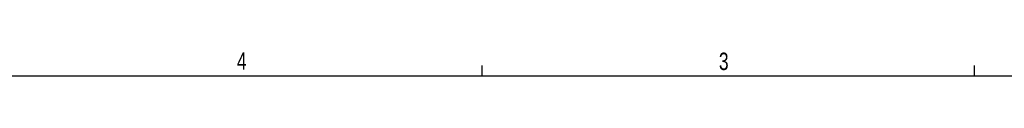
# Model space of a CAD drawing. Header units: inches. Extents: x 0.3 to 33.8, y 0.2 to 21.7.
# Tile 125 of 192: x 17.276 to 25.521, y 21.411 to 21.606. Entities that reach past the tile are written whole.
import ezdxf

# ---------------------------------------------------------------- set-up
doc = ezdxf.new("R2010")
doc.units = ezdxf.units.IN
doc.header["$MEASUREMENT"] = 0
doc.layers.add('BORDERS', color=7, linetype='Continuous')
doc.styles.add('SLDTEXTSTYLE0', font='TXT', dxfattribs={"width": 0.75})

msp = doc.modelspace()

# ---------------------------------------------------------------- linework, layer by layer
at = {"layer": 'BORDERS'}
for p, q in [((21.14788, 21.4106), (21.14788, 21.4954)), ((25.27288, 21.4106), (25.27288, 21.4954))]:
    msp.add_line(p, q, dxfattribs=at)
at = {"layer": 'BORDERS', "lineweight": 25}
msp.add_line((0.52288, 21.4106), (33.52288, 21.4106), dxfattribs=at)

# ---------------------------------------------------------------- texts
at = {"layer": 'BORDERS', "color": 7, "char_height": 0.14583, "attachment_point": 1, "style": 'SLDTEXTSTYLE0'}
for s, insert in [('4', (19.09519, 21.60643)), ('3', (23.13131, 21.60385))]:
    msp.add_mtext(s, dxfattribs=dict(at, insert=insert))

doc.saveas('drawing.dxf')
